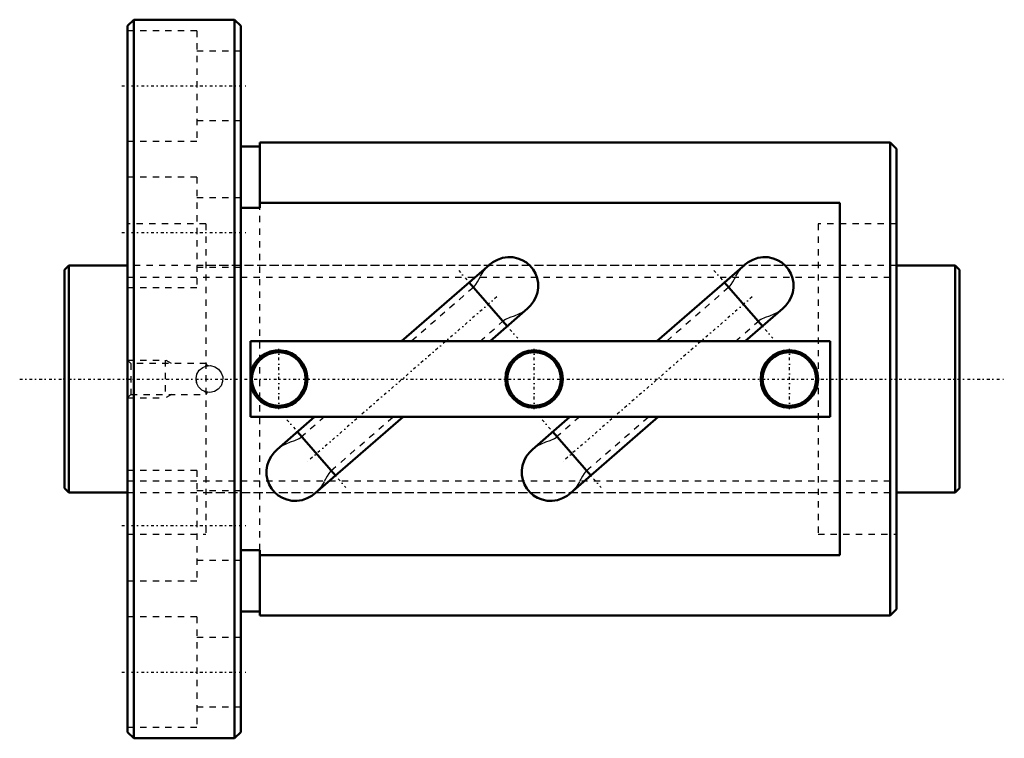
# Model space of a CAD drawing. Header units: millimetres. Extents: x -7 to 149, y -57 to 57.
import ezdxf

# ---------------------------------------------------------------- set-up
doc = ezdxf.new("R2010")
doc.units = ezdxf.units.MM
doc.linetypes.add('Center', pattern=[1.5, 0.45, -0.5, 0.05, -0.5])
doc.linetypes.add('Dashed', pattern=[2, 1, -1])
for name, color, linetype, lineweight in [('2d ConnectionPoints', 7, 'Continuous', 50), ('AM_0', 7, 'Continuous', 50), ('AM_5', 3, 'Continuous', 25), ('AM_7', 7, 'Center', 25), ('AM_9', 6, 'Dashed', 25)]:
    doc.layers.add(name, color=color, linetype=linetype, lineweight=lineweight)

# ---------------------------------------------------------------- blocks, each defined once
blk = doc.blocks.new('1_BIF3620V_3RR_Nut_0_in_BIF3620V_3RRG0_142LC0_000_0')
at = {"layer": 'AM_0'}
for p, q in [((11, 57), (10, 56)), ((27, 57), (11, 57)), ((11, 57), (11, -57)), ((28, 56), (27, 57)), ((27, 57), (27, -57)), ((10, 56), (10, -56)), ((28, 56), (28, -56)), ((31, 37.5), (31, 27.14)), ((131, 37.5), (31, 37.5)), ((132, 36.5), (131, 37.5)), ((131, 37.5), (131, -37.5)), ((31, 36.9), (28, 36.9)), ((132, 36.5), (132, -36.5)), ((31, 27.14), (28, 27.14)), ((123, 27.95), (31, 27.95)), ((123, -27.95), (123, 27.95)), ((67.43, 18.12), (53.49, 6)), ((107.93, 18.12), (93.99, 6)), ((70.24, 8.37), (64.2, 15.31)), ((110.74, 8.37), (104.7, 15.31)), ((67.51, 6), (73.47, 11.17)), ((108.01, 6), (113.97, 11.17)), ((29.5, 6), (29.5, -6)), ((121.5, 6), (29.5, 6)), ((121.5, -6), (121.5, 6)), ((29.5, -6), (121.5, -6)), ((39.69, -6), (33.73, -11.17)), ((39.77, -18.12), (53.71, -6)), ((80.19, -6), (74.23, -11.17)), ((80.27, -18.12), (94.21, -6)), ((36.96, -8.37), (43, -15.31)), ((77.46, -8.37), (83.5, -15.31)), ((28, -27.14), (31, -27.14)), ((31, -27.14), (31, -37.5)), ((31, -27.95), (123, -27.95)), ((28, -36.9), (31, -36.9)), ((131, -37.5), (132, -36.5)), ((31, -37.5), (131, -37.5)), ((10, -56), (11, -57)), ((27, -57), (28, -56)), ((11, -57), (27, -57))]:
    blk.add_line(p, q, dxfattribs=at)
for points in [[(67.4, 18.09), (67.96, 18.52), (68.71, 18.93), (69.49, 19.2), (70.34, 19.33), (71.13, 19.31), (71.92, 19.14), (72.63, 18.87), (73.3, 18.46), (73.87, 17.96), (74.37, 17.36), (74.74, 16.71), (75, 15.98), (75.14, 15.24), (75.15, 14.47), (75.03, 13.72), (74.79, 12.98), (74.43, 12.29), (73.95, 11.66), (73.45, 11.16)], [(107.9, 18.09), (108.46, 18.52), (109.21, 18.93), (109.99, 19.2), (110.84, 19.33), (111.63, 19.31), (112.42, 19.14), (113.13, 18.87), (113.8, 18.46), (114.37, 17.96), (114.87, 17.36), (115.24, 16.71), (115.5, 15.98), (115.64, 15.24), (115.65, 14.47), (115.53, 13.72), (115.29, 12.98), (114.93, 12.29), (114.45, 11.66), (113.95, 11.16)], [(39.8, -18.09), (39.24, -18.52), (38.49, -18.93), (37.71, -19.2), (36.86, -19.33), (36.07, -19.31), (35.28, -19.14), (34.57, -18.87), (33.9, -18.46), (33.33, -17.96), (32.83, -17.36), (32.46, -16.71), (32.2, -15.98), (32.06, -15.24), (32.05, -14.47), (32.17, -13.72), (32.41, -12.98), (32.77, -12.29), (33.25, -11.66), (33.75, -11.16)], [(80.3, -18.09), (79.74, -18.52), (78.99, -18.93), (78.21, -19.2), (77.36, -19.33), (76.57, -19.31), (75.78, -19.14), (75.07, -18.87), (74.4, -18.46), (73.83, -17.96), (73.33, -17.36), (72.96, -16.71), (72.7, -15.98), (72.56, -15.24), (72.55, -14.47), (72.67, -13.72), (72.91, -12.98), (73.27, -12.29), (73.75, -11.66), (74.25, -11.16)]]:
    blk.add_lwpolyline(points, dxfattribs=at)
for centre, radius in [((34, 0), 4.25), ((74.5, 0), 4.55), ((74.5, 0), 4.25), ((115, 0), 4.55), ((115, 0), 4.25)]:
    blk.add_circle(centre, radius, dxfattribs=at)
blk.add_arc((34, 0), 4.55, 188.5019, 171.4981, dxfattribs=at)
at = {"layer": 'AM_5', "linetype": 'Dashed'}
for p, q in [((10, 3), (16, 3)), ((17, 2.46), (16, 3)), ((16, 3), (16, -3)), ((10, -3), (16, -3)), ((17, -2.46), (16, -3))]:
    blk.add_line(p, q, dxfattribs=at)
at = {"layer": 'AM_7'}
for p, q in [((9.1, 46.5), (28.9, 46.5)), ((9.1, 23.25), (28.9, 23.25)), ((62.54, 17.23), (71.9, 6.46)), ((103.04, 17.23), (112.4, 6.46)), ((68.58, 13.03), (38.62, -13.03)), ((109.08, 13.03), (79.12, -13.03)), ((34, -4.78), (34, 4.78)), ((74.5, -4.78), (74.5, 4.78)), ((115, -4.78), (115, 4.78)), ((35.3, -6.46), (44.66, -17.23)), ((75.8, -6.46), (85.16, -17.23)), ((9.1, -23.25), (28.9, -23.25)), ((9.1, -46.5), (28.9, -46.5))]:
    blk.add_line(p, q, dxfattribs=at)
at = {"layer": 'AM_9'}
for p, q in [((21, 55.25), (10, 55.25)), ((21, 55.25), (21, 37.75)), ((28, 52), (21, 52)), ((21, 41), (28, 41)), ((10, 37.75), (21, 37.75)), ((21, 32), (10, 32)), ((21, 32), (21, 14.5)), ((28, 28.75), (21, 28.75)), ((31, -27.14), (31, 27.14)), ((22.45, 24.6), (10, 24.6)), ((22.45, 24.6), (22.45, -24.6)), ((132, 24.6), (119.55, 24.6)), ((119.55, 24.6), (119.55, -24.6)), ((21, 17.75), (28, 17.75)), ((119.55, 18), (22.45, 18)), ((10, 14.5), (21, 14.5)), ((64.88, 14.54), (55.06, 6)), ((105.37, 14.54), (95.55, 6)), ((65.94, 6), (69.57, 9.15)), ((106.46, 6), (110.07, 9.14)), ((10.54, 2.46), (10, 3)), ((22.5, 2.46), (10.54, 2.46)), ((10.54, 2.46), (10.54, -2.46)), ((22.7, 2.11), (22.5, 2.46)), ((22.5, 2.46), (22.5, 2.07)), ((10, -3), (10.54, -2.46)), ((10.54, -2.46), (22.5, -2.46)), ((22.5, -2.07), (22.5, -2.46)), ((22.5, -2.46), (22.7, -2.11)), ((41.26, -6), (37.63, -9.15)), ((42.32, -14.54), (52.14, -6)), ((81.74, -6), (78.13, -9.14)), ((82.83, -14.54), (92.65, -6)), ((21, -14.5), (10, -14.5)), ((21, -14.5), (21, -32)), ((28, -17.75), (21, -17.75)), ((22.45, -18), (119.55, -18)), ((10, -24.6), (22.45, -24.6)), ((119.55, -24.6), (132, -24.6)), ((21, -28.75), (28, -28.75)), ((10, -32), (21, -32)), ((21, -37.75), (10, -37.75)), ((21, -37.75), (21, -55.25)), ((28, -41), (21, -41)), ((21, -52), (28, -52)), ((10, -55.25), (21, -55.25))]:
    blk.add_line(p, q, dxfattribs=at)
for points in [[(64.89, 14.53), (64.95, 14.59), (65.27, 14.97), (65.53, 15.39), (66.01, 16.29), (66.58, 17.19), (67.31, 18.01), (67.4, 18.09)], [(105.39, 14.53), (105.45, 14.59), (105.77, 14.97), (106.03, 15.39), (106.51, 16.29), (107.08, 17.19), (107.81, 18.01), (107.9, 18.09)], [(73.45, 11.16), (73.37, 11.09), (72.7, 10.61), (72.04, 10.27), (71.35, 9.98), (70.65, 9.73), (69.97, 9.43), (69.56, 9.15)], [(113.95, 11.16), (113.87, 11.09), (113.2, 10.61), (112.54, 10.27), (111.85, 9.98), (111.15, 9.73), (110.47, 9.43), (110.06, 9.15)], [(22.45, -2.05), (21.8, -1.75), (21.29, -1.26), (20.97, -0.62), (20.88, 0.09), (21.02, 0.78), (21.39, 1.39), (21.94, 1.84), (22.45, 2.05)], [(22.45, 2.05), (23.16, 2.12), (23.84, 1.95), (24.44, 1.56), (24.88, 1), (25.1, 0.32), (25.09, -0.39), (24.84, -1.06), (24.39, -1.6), (23.78, -1.98), (23.08, -2.12), (22.45, -2.05)], [(22.5, 2.07), (22.66, 2.1), (22.7, 2.1)], [(22.7, -2.1), (22.7, -2.1), (22.64, -2.09), (22.5, -2.07)], [(33.75, -11.16), (33.83, -11.09), (34.5, -10.61), (35.16, -10.27), (35.85, -9.98), (36.55, -9.73), (37.23, -9.43), (37.64, -9.15)], [(74.25, -11.16), (74.33, -11.09), (75, -10.61), (75.66, -10.27), (76.35, -9.98), (77.05, -9.73), (77.73, -9.43), (78.14, -9.15)], [(42.31, -14.53), (42.25, -14.59), (41.93, -14.97), (41.67, -15.39), (41.19, -16.29), (40.62, -17.19), (39.89, -18.01), (39.8, -18.09)], [(82.81, -14.53), (82.75, -14.59), (82.43, -14.97), (82.17, -15.39), (81.69, -16.29), (81.12, -17.19), (80.39, -18.01), (80.3, -18.09)]]:
    blk.add_lwpolyline(points, dxfattribs=at)
for start, end in [(92.9012, 109.0138), (180, 196.2786), (246.734, 261.0022)]:
    blk.add_arc((23, 0), 2.12, start, end, dxfattribs=at)
blk = doc.blocks.new('2_BIF3620V_3RR000_Shaft_0_in_BIF3620V_3RRG0_142LC0_000_0')
at = {"layer": 'AM_0'}
for p, q in [((0.7, 18), (0, 17.3)), ((0, 17.3), (0, -17.3)), ((10, 18), (0.7, 18)), ((0.7, 18), (0.7, -18)), ((141.3, 18), (132, 18)), ((142, 17.3), (141.3, 18)), ((141.3, 18), (141.3, -18)), ((142, 17.3), (142, -17.3)), ((0, -17.3), (0.7, -18)), ((0.7, -18), (10, -18)), ((132, -18), (141.3, -18)), ((141.3, -18), (142, -17.3))]:
    blk.add_line(p, q, dxfattribs=at)
at = {"layer": 'AM_5', "linetype": 'Dashed'}
for p, q in [((10, 16.1595), (132, 16.1595)), ((10, -16.1595), (132, -16.1595))]:
    blk.add_line(p, q, dxfattribs=at)
at = {"layer": 'AM_7'}
blk.add_line((-7.1, 0), (149.1, 0), dxfattribs=at)
at = {"layer": 'AM_9'}
for p, q in [((132, 18), (10, 18)), ((10, -18), (132, -18))]:
    blk.add_line(p, q, dxfattribs=at)

msp = doc.modelspace()

# ---------------------------------------------------------------- linework, layer by layer
at = {"layer": '2d ConnectionPoints'}
for p in [(0, 0), (10, 0)]:
    msp.add_point(p, dxfattribs=at)

# ---------------------------------------------------------------- block references
for name in ['1_BIF3620V_3RR_Nut_0_in_BIF3620V_3RRG0_142LC0_000_0', '2_BIF3620V_3RR000_Shaft_0_in_BIF3620V_3RRG0_142LC0_000_0']:
    msp.add_blockref(name, (0, 0))

doc.saveas('drawing.dxf')
